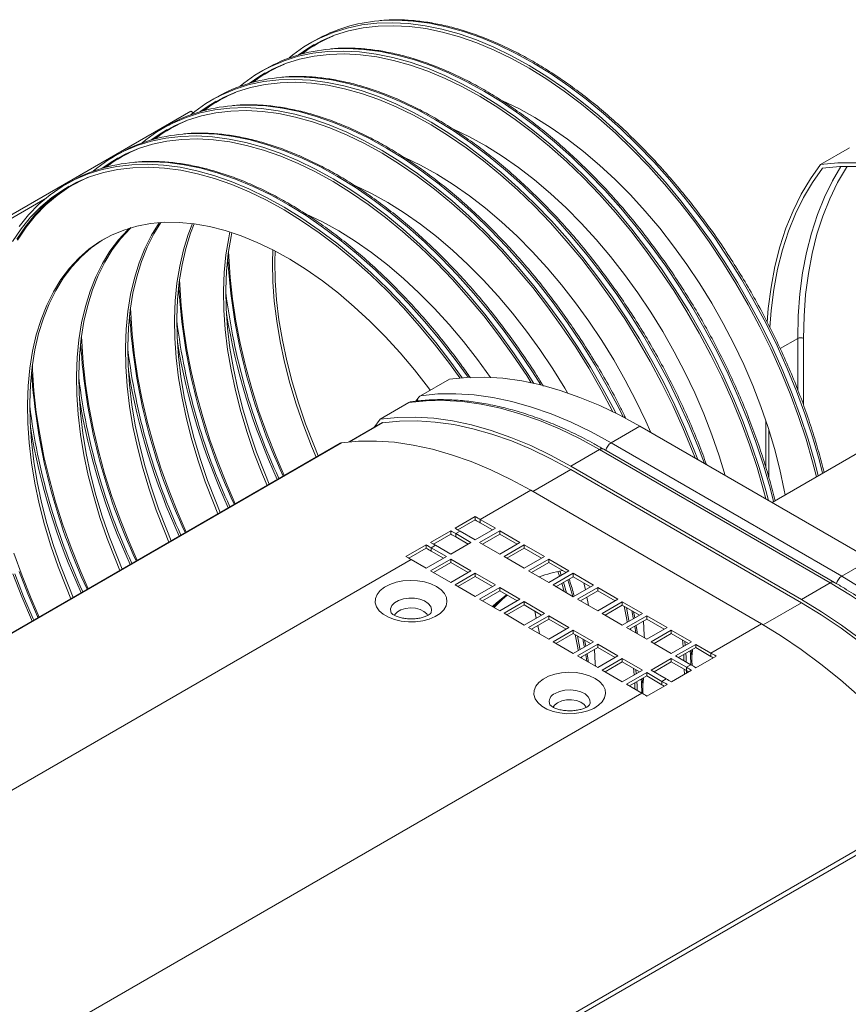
# Model space of a CAD drawing. Header units: millimetres. Extents: x -32 to 1538, y -978 to 462.
# Tile 16 of 21: x 1047 to 1250, y -407 to -165. Entities that reach past the tile are written whole.
import ezdxf

# ---------------------------------------------------------------- set-up
doc = ezdxf.new("R2010")
doc.units = ezdxf.units.MM

msp = doc.modelspace()

# ---------------------------------------------------------------- linework, layer by layer
at = {"color": 7, "linetype": 'Continuous', "lineweight": 15}
for p, q in [((1119.26, -170.42), (1118.2, -171.03)), ((1122.18, -170), (1123.83, -169.26)), ((1107.24, -177.36), (1106.18, -177.97)), ((1110.16, -176.94), (1111.8, -176.19)), ((1098.14, -183.88), (1099.78, -183.13)), ((1095.22, -184.3), (1094.16, -184.91)), ((1088.86, -187.75), (988.79, -245.51)), ((1089.48, -188.14), (1088.86, -187.75)), ((1088.86, -187.75), (1089.5, -188.12)), ((1086.12, -190.82), (1087.76, -190.07)), ((1089.08, -188.47), (1088.82, -188.62)), ((1083.2, -191.24), (1082.14, -191.85)), ((1077.06, -195.41), (1076.8, -195.56)), ((1074.1, -197.76), (1075.74, -197.01)), ((1250.33, -196.76), (1243.26, -200.84)), ((1071.18, -198.18), (1070.12, -198.79)), ((1065.04, -202.35), (1064.78, -202.5)), ((1062.07, -204.7), (1063.72, -203.95)), ((1059.16, -205.12), (1058.1, -205.73)), ((1053.02, -209.29), (989.49, -245.96)), ((1145.18, -257.46), (1152.25, -253.38)), ((1144.8, -257.8), (1144.05, -258.79)), ((1278.74, -256.28), (1231.37, -283.62)), ((1142.35, -259.1), (1135.28, -263.18)), ((1135.87, -264.06), (1127.72, -268.76)), ((1135.28, -263.18), (1133.7, -265.3)), ((1135.7, -264.18), (1135.79, -264.07)), ((1191.92, -269.01), (1198.99, -264.92)), ((1198.99, -264.92), (1255.56, -297.58)), ((1229.89, -263.61), (1229.89, -275.19)), ((1230.6, -277.55), (1230.6, -265.77)), ((1125.48, -269.07), (892.14, -403.78)), ((1125.77, -268.98), (892.42, -403.69)), ((1191.92, -269.01), (1248.48, -301.66)), ((1189.09, -270.64), (1182.02, -274.72)), ((1245.66, -303.3), (1189.09, -270.64)), ((1246.66, -303.2), (1190.09, -270.54)), ((1238.59, -307.38), (1182.02, -274.72)), ((1182.02, -275.54), (1238.59, -308.19)), ((1159.83, -287.79), (1172.21, -280.64)), ((1228.78, -313.38), (1172.21, -280.64)), ((1158.59, -287.08), (1153.64, -289.93)), ((1158.6, -287.9), (1158.59, -287.08)), ((1158.6, -287.9), (1154.36, -290.34)), ((1163.55, -289.94), (1159.83, -287.79)), ((1159.83, -287.79), (1159.83, -288.6)), ((1162.84, -290.34), (1159.83, -288.6)), ((1152.58, -290.55), (1147.63, -293.4)), ((1152.59, -291.37), (1148.35, -293.81)), ((1152.59, -291.37), (1152.58, -290.55)), ((1153.82, -291.26), (1154.89, -290.64)), ((1157.54, -293.41), (1153.82, -291.26)), ((1153.82, -291.26), (1153.82, -292.07)), ((1154.89, -290.64), (1158.6, -292.79)), ((1158.6, -292.79), (1163.55, -289.94)), ((1164.61, -290.55), (1159.66, -293.41)), ((1164.61, -291.37), (1160.36, -293.81)), ((1169.56, -293.41), (1164.61, -290.55)), ((1164.61, -291.37), (1164.61, -290.55)), ((1168.85, -293.82), (1164.61, -291.37)), ((1146.57, -294.02), (1141.62, -296.87)), ((1146.58, -294.84), (1146.57, -294.02)), ((1147.81, -294.73), (1148.87, -294.11)), ((1148.87, -294.11), (1152.59, -296.26)), ((1152.59, -296.26), (1157.54, -293.41)), ((1156.83, -293.81), (1153.82, -292.07)), ((1159.66, -293.41), (1164.61, -296.27)), ((1164.61, -296.27), (1169.56, -293.41)), ((1170.62, -294.03), (1165.67, -296.88)), ((1175.57, -296.89), (1170.62, -294.03)), ((1170.62, -294.84), (1170.62, -294.03)), ((1146.58, -294.84), (1142.34, -297.28)), ((1151.53, -296.87), (1147.81, -294.73)), ((1147.81, -294.73), (1147.81, -295.54)), ((1150.82, -297.28), (1147.81, -295.54)), ((1170.62, -294.84), (1166.37, -297.29)), ((1174.86, -297.3), (1170.62, -294.84)), ((968.21, -398.41), (1142.86, -297.58)), ((1142.86, -297.58), (1146.58, -299.73)), ((1146.58, -299.73), (1151.53, -296.87)), ((1152.59, -297.49), (1147.64, -300.35)), ((1152.59, -298.3), (1148.34, -300.75)), ((1157.54, -300.35), (1152.59, -297.49)), ((1152.59, -298.3), (1152.59, -297.49)), ((1156.83, -300.76), (1152.59, -298.3)), ((1165.67, -296.88), (1170.62, -299.75)), ((1170.62, -299.75), (1175.57, -296.89)), ((1176.63, -297.51), (1171.68, -300.36)), ((1176.63, -298.32), (1172.38, -300.77)), ((1181.58, -300.37), (1176.63, -297.51)), ((1176.63, -298.32), (1176.63, -297.51)), ((1180.87, -300.78), (1176.63, -298.32)), ((1248.48, -301.66), (1255.56, -297.58)), ((1147.64, -300.35), (1152.59, -303.21)), ((1152.59, -303.21), (1157.54, -300.35)), ((1158.6, -300.97), (1153.65, -303.82)), ((1163.55, -303.83), (1158.6, -300.97)), ((1158.6, -301.78), (1158.6, -300.97)), ((1171.68, -300.36), (1176.63, -303.23)), ((1176.63, -303.23), (1181.58, -300.37)), ((1182.64, -300.98), (1177.69, -303.84)), ((1178.89, -300.5), (1179.27, -301.7)), ((1179.36, -300.4), (1179.7, -301.46)), ((1187.59, -303.85), (1182.64, -300.98)), ((1182.64, -301.8), (1182.64, -300.98)), ((1153.65, -303.82), (1158.6, -306.69)), ((1158.6, -301.78), (1154.35, -304.23)), ((1162.84, -304.24), (1158.6, -301.78)), ((1158.6, -306.69), (1163.55, -303.83)), ((1177.69, -303.84), (1182.64, -306.71)), ((1182.64, -301.8), (1178.39, -304.25)), ((1179.81, -303.43), (1180.4, -305.41)), ((1180.24, -303.18), (1181.01, -305.76)), ((1186.88, -304.26), (1182.64, -301.8)), ((1182.64, -306.71), (1187.59, -303.85)), ((1185.21, -303.29), (1185.6, -305)), ((1245.66, -303.3), (1238.59, -307.38)), ((1164.61, -304.45), (1159.66, -307.3)), ((1164.61, -305.26), (1160.36, -307.71)), ((1169.56, -307.31), (1164.61, -304.45)), ((1164.61, -305.26), (1164.61, -304.45)), ((1168.85, -307.72), (1164.61, -305.26)), ((1188.65, -304.46), (1183.7, -307.32)), ((1188.65, -305.28), (1184.41, -307.73)), ((1193.6, -307.33), (1188.65, -304.46)), ((1188.65, -305.28), (1188.65, -304.46)), ((1192.89, -307.73), (1188.65, -305.28)), ((1159.66, -307.3), (1164.61, -310.17)), ((1164.61, -310.17), (1169.56, -307.31)), ((1170.62, -307.92), (1165.67, -310.78)), ((1170.62, -308.74), (1166.37, -311.19)), ((1175.57, -310.79), (1170.62, -307.92)), ((1170.62, -308.74), (1170.62, -307.92)), ((1174.86, -311.2), (1170.62, -308.74)), ((1183.7, -307.32), (1188.65, -310.18)), ((1188.65, -310.18), (1193.6, -307.33)), ((1194.66, -307.94), (1189.71, -310.8)), ((1194.66, -308.76), (1190.42, -311.21)), ((1199.61, -310.81), (1194.66, -307.94)), ((1194.66, -308.76), (1194.66, -307.94)), ((1198.9, -311.21), (1194.66, -308.76)), ((1165.67, -310.78), (1170.62, -313.65)), ((1170.62, -313.65), (1175.57, -310.79)), ((1173.19, -310.23), (1173.57, -311.94)), ((1189.71, -310.8), (1194.66, -313.66)), ((1194.66, -313.66), (1199.61, -310.81)), ((1197.71, -311.9), (1197.42, -310.36)), ((1176.63, -311.4), (1171.68, -314.26)), ((1176.63, -312.22), (1172.38, -314.67)), ((1181.58, -314.27), (1176.63, -311.4)), ((1176.63, -312.22), (1176.63, -311.4)), ((1180.87, -314.67), (1176.63, -312.22)), ((1200.67, -311.42), (1195.72, -314.28)), ((1200.67, -312.24), (1196.43, -314.68)), ((1205.62, -314.28), (1200.67, -311.42)), ((1200.67, -312.24), (1200.67, -311.42)), ((1204.91, -314.69), (1200.67, -312.24)), ((1216.4, -320.52), (1228.78, -313.38)), ((1171.68, -314.26), (1176.63, -317.12)), ((1176.63, -317.12), (1181.58, -314.27)), ((1182.64, -314.88), (1177.69, -317.74)), ((1182.64, -315.7), (1178.39, -318.15)), ((1187.59, -317.74), (1182.64, -314.88)), ((1182.64, -315.7), (1182.64, -314.88)), ((1186.88, -318.15), (1182.64, -315.7)), ((1195.72, -314.28), (1200.67, -317.14)), ((1196.67, -314.54), (1196.72, -314.86)), ((1200.67, -317.14), (1205.62, -314.28)), ((1206.68, -314.9), (1201.73, -317.76)), ((1206.68, -315.71), (1202.44, -318.16)), ((1211.63, -317.76), (1206.68, -314.9)), ((1206.68, -315.71), (1206.68, -314.9)), ((1210.92, -318.17), (1206.68, -315.71)), ((1177.69, -317.74), (1182.64, -320.6)), ((1182.64, -320.6), (1187.59, -317.74)), ((1188.65, -318.36), (1183.7, -321.22)), ((1185.69, -318.84), (1185.4, -317.3)), ((1193.6, -321.22), (1188.65, -318.36)), ((1188.65, -319.17), (1188.65, -318.36)), ((1201.73, -317.76), (1206.68, -320.62)), ((1206.68, -320.62), (1211.63, -317.76)), ((1212.69, -318.38), (1207.74, -321.23)), ((1209.44, -317.31), (1209.58, -318.95)), ((1210.01, -317.64), (1210.1, -318.65)), ((1216.4, -320.52), (1212.69, -318.38)), ((1212.69, -319.19), (1212.69, -318.38)), ((1188.65, -319.17), (1184.41, -321.62)), ((1192.89, -321.63), (1188.65, -319.17)), ((1212.69, -319.19), (1208.45, -321.64)), ((1211.88, -319.66), (1211.76, -320.93)), ((1216.4, -321.34), (1212.69, -319.19)), ((1216.4, -321.34), (1216.4, -320.52)), ((1183.7, -321.22), (1188.65, -324.08)), ((1184.65, -321.48), (1184.7, -321.8)), ((1188.65, -324.08), (1193.6, -321.22)), ((1194.66, -321.84), (1189.71, -324.69)), ((1194.66, -322.65), (1190.42, -325.1)), ((1199.61, -324.7), (1194.66, -321.84)), ((1194.66, -322.65), (1194.66, -321.84)), ((1198.9, -325.11), (1194.66, -322.65)), ((1206.68, -321.85), (1201.73, -324.7)), ((1206.68, -322.66), (1202.44, -325.11)), ((1210.39, -323.99), (1206.68, -321.85)), ((1206.68, -322.66), (1206.68, -321.85)), ((1210.39, -324.81), (1206.68, -322.66)), ((1207.74, -321.23), (1211.45, -323.38)), ((1212.7, -324.11), (1217.65, -321.25)), ((1189.71, -324.69), (1194.66, -327.56)), ((1194.66, -327.56), (1199.61, -324.7)), ((1200.67, -325.32), (1195.72, -328.17)), ((1197.42, -324.25), (1197.56, -325.89)), ((1197.99, -324.58), (1198.07, -325.59)), ((1204.38, -327.46), (1200.67, -325.32)), ((1200.67, -326.13), (1200.67, -325.32)), ((1201.73, -324.7), (1205.44, -326.85)), ((1206.69, -327.58), (1211.64, -324.72)), ((1209.86, -324.5), (1209.88, -325.74)), ((1210.39, -323.99), (1211.45, -323.38)), ((1210.39, -324.81), (1210.39, -323.99)), ((1210.42, -324.83), (1210.43, -325.42)), ((1200.67, -326.13), (1196.43, -328.58)), ((1199.86, -326.6), (1199.74, -327.87)), ((1204.38, -328.28), (1200.67, -326.13)), ((1204.38, -327.46), (1205.44, -326.85)), ((1204.38, -328.28), (1204.38, -327.46)), ((1024.78, -431.15), (1199.43, -330.32)), ((1195.72, -328.17), (1199.43, -330.32)), ((1200.68, -331.05), (1205.63, -328.19)), ((1041.84, -490.16), (1275.19, -355.45)), ((1275.69, -356.33), (1042.35, -491.04))]:
    msp.add_line(p, q, dxfattribs=at)
at = {"color": 8, "linetype": 'Continuous', "lineweight": 15}
for p, q in [((1237.67, -243.42), (1233.36, -245.91)), ((1237.67, -243.42), (1237.67, -255.97)), ((1239.08, -259.73), (1239.08, -243.42)), ((1135.94, -264.05), (1127.79, -268.75)), ((1172.69, -280.92), (1182.02, -275.54)), ((1180.71, -300.68), (1180.76, -300.84)), ((1181.3, -302.57), (1182.49, -306.62)), ((1229.19, -313.62), (1238.59, -308.19)), ((1197.73, -313.93), (1198.01, -315.6)), ((1185.71, -320.87), (1185.99, -322.54))]:
    msp.add_line(p, q, dxfattribs=at)
at = {"color": 7, "linetype": 'Continuous', "lineweight": 15, "flags": 128}
for points in [[(1120.5, -169.82), (1123.77, -168.43), (1127.2, -167.36), (1130.78, -166.6), (1134.49, -166.17), (1138.33, -166.06), (1142.27, -166.27), (1146.32, -166.8), (1150.44, -167.65), (1154.64, -168.82), (1158.89, -170.3), (1163.18, -172.09), (1167.49, -174.18), (1171.83, -176.57), (1176.16, -179.25), (1180.47, -182.2), (1184.75, -185.42), (1188.99, -188.9), (1193.17, -192.63), (1197.28, -196.59), (1201.3, -200.77), (1205.22, -205.16), (1209.03, -209.74), (1212.72, -214.5), (1216.26, -219.42), (1219.66, -224.49), (1222.9, -229.68), (1225.96, -234.99), (1228.85, -240.38), (1231.54, -245.86), (1234.04, -251.39), (1236.32, -256.96), (1238.39, -262.55), (1240.24, -268.14), (1241.86, -273.71), (1242.72, -277.07)], [(1120.88, -170.52), (1124.13, -169.14), (1127.54, -168.08), (1131.09, -167.33), (1134.77, -166.9), (1138.58, -166.79), (1142.49, -167), (1146.5, -167.52), (1150.6, -168.37), (1154.76, -169.53), (1158.98, -171), (1163.24, -172.78), (1167.52, -174.85), (1171.82, -177.22), (1176.12, -179.88), (1180.4, -182.81), (1184.65, -186.01), (1188.86, -189.46), (1193.01, -193.16), (1197.08, -197.09), (1201.08, -201.24), (1204.97, -205.6), (1208.75, -210.15), (1212.41, -214.87), (1215.93, -219.75), (1219.3, -224.78), (1222.51, -229.93), (1225.55, -235.2), (1228.42, -240.55), (1231.09, -245.99), (1233.56, -251.48), (1235.83, -257), (1237.89, -262.55), (1239.72, -268.1), (1241.33, -273.63), (1242.27, -277.33)], [(1115.18, -173.98), (1117.8, -172.2), (1120.88, -170.52)], [(1108.48, -176.76), (1111.75, -175.37), (1115.18, -174.3), (1118.76, -173.54), (1122.47, -173.11), (1126.31, -173), (1130.25, -173.21), (1134.3, -173.74), (1138.42, -174.59), (1142.61, -175.76), (1146.86, -177.24), (1151.16, -179.03), (1155.47, -181.12), (1159.81, -183.51), (1164.13, -186.19), (1168.45, -189.14), (1172.73, -192.36), (1176.97, -195.84), (1181.15, -199.57), (1185.26, -203.53), (1189.28, -207.71), (1193.2, -212.1), (1197.01, -216.68), (1200.7, -221.44), (1204.24, -226.36), (1207.64, -231.43), (1210.88, -236.62), (1213.94, -241.93), (1216.83, -247.32), (1219.52, -252.8), (1222.02, -258.33), (1224.3, -263.9), (1226.37, -269.49), (1228.22, -275.08), (1229.83, -280.65), (1230.47, -283.1)], [(1115.59, -173.86), (1115.96, -173.58), (1117.82, -172.25)], [(1108.86, -177.46), (1112.11, -176.08), (1115.51, -175.02), (1119.07, -174.27), (1122.75, -173.84), (1126.56, -173.73), (1130.47, -173.93), (1134.48, -174.46), (1138.58, -175.31), (1142.74, -176.47), (1146.96, -177.94), (1151.22, -179.72), (1155.5, -181.79), (1159.8, -184.16), (1164.1, -186.82), (1168.38, -189.75), (1172.63, -192.95), (1176.84, -196.4), (1180.99, -200.1), (1185.06, -204.03), (1189.05, -208.18), (1192.95, -212.54), (1196.73, -217.09), (1200.38, -221.81), (1203.9, -226.69), (1207.28, -231.72), (1210.49, -236.87), (1213.53, -242.14), (1216.4, -247.49), (1219.07, -252.93), (1221.54, -258.41), (1223.81, -263.94), (1225.87, -269.49), (1227.7, -275.04), (1229.3, -280.57), (1229.88, -282.76)], [(1103.15, -180.92), (1105.78, -179.14), (1108.86, -177.46)], [(1096.46, -183.7), (1099.73, -182.31), (1103.16, -181.24), (1106.74, -180.48), (1110.45, -180.05), (1114.29, -179.94), (1118.23, -180.15), (1122.27, -180.68), (1126.4, -181.53), (1130.59, -182.7), (1134.84, -184.18), (1139.13, -185.97), (1143.45, -188.06), (1147.78, -190.45), (1152.11, -193.13), (1156.43, -196.08), (1160.71, -199.3), (1164.95, -202.78), (1169.13, -206.51), (1173.24, -210.47), (1177.26, -214.65), (1181.18, -219.04), (1184.99, -223.62), (1188.67, -228.38), (1192.22, -233.3), (1195.62, -238.37), (1198.86, -243.56), (1201.92, -248.86), (1204.81, -254.26), (1207.5, -259.74), (1209.99, -265.27), (1212.28, -270.84), (1213.14, -273.1)], [(1096.84, -184.4), (1100.09, -183.02), (1103.49, -181.96), (1107.05, -181.21), (1110.73, -180.78), (1114.54, -180.67), (1118.45, -180.87), (1122.46, -181.4), (1126.56, -182.25), (1130.72, -183.41), (1134.94, -184.88), (1139.2, -186.66), (1143.48, -188.73), (1147.78, -191.1), (1152.08, -193.76), (1156.36, -196.69), (1160.61, -199.89), (1164.82, -203.34), (1168.97, -207.04), (1173.04, -210.97), (1177.03, -215.12), (1180.93, -219.48), (1184.71, -224.02), (1188.36, -228.75), (1191.88, -233.63), (1195.26, -238.66), (1198.47, -243.81), (1201.51, -249.08), (1204.37, -254.43), (1207.05, -259.87), (1209.52, -265.35), (1211.79, -270.88), (1212.5, -272.72)], [(1103.57, -180.8), (1103.94, -180.52), (1105.8, -179.19)], [(1091.13, -187.86), (1093.76, -186.08), (1096.84, -184.4)], [(1164.96, -185.05), (1165.27, -185.19), (1169.25, -187.1), (1173.25, -189.32), (1177.24, -191.82), (1181.22, -194.6), (1185.16, -197.65), (1189.05, -200.95), (1192.88, -204.49), (1196.63, -208.27), (1200.28, -212.26), (1203.82, -216.44), (1207.24, -220.81), (1210.52, -225.34), (1213.65, -230.02), (1216.62, -234.82), (1219.42, -239.74), (1222.03, -244.74), (1224.44, -249.81), (1226.65, -254.94), (1228.65, -260.09), (1230.43, -265.25), (1231.97, -270.4), (1233.29, -275.52), (1234.36, -280.59), (1234.58, -281.77)], [(1084.44, -190.64), (1087.71, -189.25), (1091.14, -188.18), (1094.72, -187.42), (1098.43, -186.99), (1102.27, -186.87), (1106.21, -187.08), (1110.25, -187.62), (1114.38, -188.47), (1118.57, -189.64), (1122.82, -191.12), (1127.11, -192.91), (1131.43, -195), (1135.76, -197.39), (1140.09, -200.07), (1144.41, -203.02), (1148.69, -206.24), (1152.93, -209.72), (1157.11, -213.45), (1161.22, -217.41), (1165.24, -221.59), (1169.16, -225.98), (1172.97, -230.56), (1176.65, -235.32), (1180.2, -240.24), (1183.6, -245.31), (1186.84, -250.5), (1189.9, -255.8), (1192.79, -261.2), (1193.06, -261.73)], [(1084.82, -191.34), (1088.07, -189.96), (1091.47, -188.9), (1095.02, -188.15), (1098.71, -187.72), (1102.52, -187.61), (1106.43, -187.81), (1110.44, -188.34), (1114.54, -189.19), (1118.7, -190.35), (1122.92, -191.82), (1127.18, -193.59), (1131.46, -195.67), (1135.76, -198.04), (1140.06, -200.7), (1144.34, -203.63), (1148.59, -206.83), (1152.8, -210.28), (1156.94, -213.98), (1161.02, -217.91), (1165.01, -222.06), (1168.91, -226.42), (1172.69, -230.96), (1176.34, -235.69), (1179.86, -240.57), (1183.24, -245.6), (1186.45, -250.75), (1189.49, -256.02), (1192.35, -261.37), (1192.36, -261.39)], [(1091.55, -187.74), (1091.92, -187.46), (1093.78, -186.13)], [(1079.11, -194.8), (1081.74, -193.02), (1084.82, -191.34)], [(1152.94, -191.99), (1153.25, -192.13), (1157.23, -194.04), (1161.23, -196.26), (1165.22, -198.76), (1169.2, -201.54), (1173.14, -204.59), (1177.03, -207.89), (1180.86, -211.43), (1184.6, -215.21), (1188.26, -219.2), (1191.8, -223.38), (1195.22, -227.75), (1198.5, -232.28), (1201.63, -236.96), (1204.6, -241.76), (1207.4, -246.68), (1210.01, -251.68), (1212.42, -256.75), (1214.63, -261.88), (1216.63, -267.03), (1218.41, -272.19), (1219.85, -276.97)], [(1072.41, -197.57), (1075.69, -196.19), (1079.12, -195.11), (1082.7, -194.36), (1086.41, -193.93), (1090.25, -193.81), (1094.19, -194.02), (1098.23, -194.56), (1102.36, -195.41), (1106.55, -196.58), (1110.8, -198.06), (1115.09, -199.85), (1119.41, -201.94), (1123.74, -204.33), (1128.07, -207), (1132.39, -209.96), (1136.67, -213.18), (1140.91, -216.66), (1145.09, -220.39), (1149.2, -224.35), (1153.22, -228.53), (1157.14, -232.92), (1160.95, -237.5), (1164.63, -242.26), (1168.18, -247.18), (1171.58, -252.25), (1172.97, -254.43)], [(1072.8, -198.28), (1076.05, -196.9), (1079.45, -195.84), (1083, -195.09), (1086.69, -194.66), (1090.5, -194.54), (1094.41, -194.75), (1098.42, -195.28), (1102.52, -196.13), (1106.68, -197.29), (1110.9, -198.76), (1115.15, -200.53), (1119.44, -202.61), (1123.74, -204.98), (1128.04, -207.64), (1132.32, -210.57), (1136.57, -213.77), (1140.78, -217.22), (1144.92, -220.92), (1149, -224.85), (1152.99, -229), (1156.88, -233.36), (1160.67, -237.9), (1164.32, -242.63), (1167.84, -247.51), (1171.21, -252.54), (1172.33, -254.29)], [(1079.52, -194.68), (1079.89, -194.4), (1081.76, -193.07)], [(1067.09, -201.74), (1069.72, -199.96), (1072.8, -198.28)], [(1067.5, -201.62), (1067.87, -201.33), (1069.74, -200.01)], [(1140.92, -198.93), (1141.23, -199.07), (1145.21, -200.98), (1149.21, -203.2), (1153.2, -205.7), (1157.18, -208.48), (1161.12, -211.53), (1165.01, -214.83), (1168.84, -218.37), (1172.58, -222.15), (1176.24, -226.14), (1179.78, -230.32), (1183.2, -234.69), (1186.48, -239.22), (1189.61, -243.9), (1192.58, -248.7), (1195.38, -253.62), (1197.99, -258.62), (1200.4, -263.69), (1201.62, -266.44)], [(1060.39, -204.51), (1063.67, -203.13), (1067.1, -202.05), (1070.68, -201.3), (1074.39, -200.87), (1078.23, -200.75), (1082.17, -200.96), (1086.21, -201.5), (1090.34, -202.35), (1094.53, -203.52), (1098.78, -205), (1103.07, -206.79), (1107.39, -208.88), (1111.72, -211.27), (1116.05, -213.94), (1120.37, -216.9), (1124.65, -220.12), (1128.89, -223.6), (1133.07, -227.33), (1137.17, -231.29), (1141.2, -235.47), (1145.12, -239.86), (1148.93, -244.44), (1152.61, -249.2), (1155.4, -253.04)], [(1060.78, -205.22), (1064.03, -203.84), (1067.43, -202.77), (1070.98, -202.03), (1074.67, -201.6), (1078.47, -201.48), (1082.39, -201.69), (1086.4, -202.22), (1090.49, -203.07), (1094.66, -204.23), (1098.88, -205.7), (1103.13, -207.47), (1107.42, -209.55), (1111.72, -211.92), (1116.02, -214.58), (1120.3, -217.51), (1124.55, -220.71), (1128.75, -224.16), (1132.9, -227.86), (1136.98, -231.79), (1140.97, -235.94), (1144.86, -240.3), (1148.64, -244.84), (1152.3, -249.57), (1154.86, -253.08)], [(1243.26, -200.84), (1240.77, -204.32), (1238.52, -208.08), (1236.53, -212.12), (1234.78, -216.43), (1233.3, -221), (1232.07, -225.8), (1231.12, -230.83), (1230.44, -236.06), (1230.14, -239.47)], [(1230.8, -240.77), (1231.14, -236.6), (1231.81, -231.42), (1232.75, -226.44), (1233.95, -221.69), (1235.42, -217.18), (1237.14, -212.91), (1239.1, -208.91), (1241.32, -205.18), (1243.77, -201.73)], [(1289.99, -212.39), (1285.07, -209.71), (1280.16, -207.35), (1275.29, -205.32), (1270.46, -203.64), (1265.69, -202.29), (1260.99, -201.3), (1256.39, -200.65), (1251.89, -200.36), (1247.51, -200.43), (1243.26, -200.84)], [(1243.77, -201.73), (1247.97, -201.33), (1252.31, -201.28), (1256.76, -201.58), (1261.32, -202.22), (1265.96, -203.21), (1270.68, -204.54), (1275.45, -206.21), (1280.27, -208.22), (1285.13, -210.55), (1289.99, -213.21)], [(1046.36, -219.34), (1048.46, -216.18), (1050.79, -213.3), (1053.32, -210.71), (1056.05, -208.4), (1058.97, -206.4), (1062.07, -204.7)], [(1046.76, -215.97), (1049.09, -213.1), (1051.63, -210.51), (1054.36, -208.21), (1057.29, -206.21), (1060.39, -204.51)], [(1045.14, -219.7), (1047.24, -216.59), (1049.56, -213.74), (1052.08, -211.17), (1054.79, -208.89), (1057.7, -206.9), (1060.78, -205.22)], [(1046.2, -219.09), (1048.3, -215.97), (1050.62, -213.12), (1053.14, -210.56), (1055.85, -208.27), (1057.72, -206.95)], [(1128.9, -205.87), (1129.2, -206.01), (1133.19, -207.92), (1137.19, -210.14), (1141.18, -212.64), (1145.16, -215.42), (1149.1, -218.46), (1152.99, -221.77), (1156.82, -225.31), (1160.56, -229.09), (1164.21, -233.08), (1167.76, -237.26), (1171.18, -241.63), (1174.46, -246.16), (1177.59, -250.84), (1180.56, -255.64), (1181.21, -256.75)], [(1116.88, -212.81), (1117.18, -212.95), (1121.17, -214.86), (1125.17, -217.08), (1129.16, -219.58), (1133.14, -222.36), (1137.08, -225.4), (1140.97, -228.71), (1144.8, -232.25), (1148.54, -236.03), (1152.19, -240.01), (1155.74, -244.2), (1159.15, -248.57), (1162.34, -252.96)], [(1071.47, -300.25), (1070.36, -297.62), (1068.37, -292.47), (1066.59, -287.31), (1065.04, -282.16), (1063.73, -277.04), (1062.66, -271.97), (1061.83, -266.97), (1061.25, -262.07), (1060.91, -257.28), (1060.83, -252.62), (1061, -248.1), (1061.42, -243.75), (1062.09, -239.59), (1063, -235.62), (1064.16, -231.87), (1065.56, -228.35), (1067.19, -225.07), (1069.04, -222.05), (1071.11, -219.3), (1073.4, -216.83), (1073.86, -216.38)], [(1072.04, -299.93), (1070.93, -297.29), (1068.93, -292.14), (1067.16, -286.98), (1065.61, -281.83), (1064.3, -276.71), (1063.22, -271.64), (1062.39, -266.65), (1061.81, -261.74), (1061.48, -256.95), (1061.4, -252.29), (1061.57, -247.77), (1061.99, -243.43), (1062.66, -239.26), (1063.57, -235.29), (1064.73, -231.54), (1066.12, -228.02), (1067.75, -224.75), (1069.61, -221.73), (1071.68, -218.97), (1073.96, -216.5), (1074.19, -216.28)], [(1069.39, -218.12), (1072.42, -216.86), (1075.61, -215.91), (1078.94, -215.28), (1082.4, -214.97), (1085.98, -214.99), (1089.67, -215.33), (1093.45, -215.99), (1097.3, -216.97), (1101.21, -218.27), (1105.16, -219.89), (1109.15, -221.8), (1113.14, -224.01), (1117.14, -226.52), (1121.11, -229.3), (1125.06, -232.34), (1128.95, -235.65), (1132.77, -239.19), (1136.52, -242.97), (1140.17, -246.95), (1143.71, -251.14), (1147.13, -255.51), (1147.57, -256.08)], [(1083.49, -293.31), (1082.39, -290.68), (1080.39, -285.53), (1078.61, -280.37), (1077.07, -275.22), (1075.75, -270.1), (1074.68, -265.03), (1073.85, -260.04), (1073.27, -255.13), (1072.93, -250.34), (1072.85, -245.68), (1073.02, -241.16), (1073.44, -236.81), (1074.11, -232.65), (1075.03, -228.68), (1076.18, -224.93), (1077.58, -221.41), (1079.21, -218.13), (1081.06, -215.11), (1081.11, -215.04)], [(1084.06, -292.99), (1082.95, -290.35), (1080.95, -285.2), (1079.18, -280.04), (1077.63, -274.89), (1076.32, -269.77), (1075.24, -264.7), (1074.42, -259.71), (1073.83, -254.81), (1073.5, -250.01), (1073.42, -245.35), (1073.59, -240.83), (1074.01, -236.49), (1074.68, -232.32), (1075.59, -228.35), (1076.75, -224.6), (1078.14, -221.08), (1079.77, -217.81), (1081.47, -215.02)], [(1095.52, -286.38), (1094.41, -283.74), (1092.41, -278.59), (1090.63, -273.43), (1089.09, -268.28), (1087.77, -263.16), (1086.7, -258.09), (1085.87, -253.1), (1085.29, -248.19), (1084.96, -243.4), (1084.87, -238.74), (1085.04, -234.22), (1085.46, -229.87), (1086.13, -225.71), (1087.05, -221.74), (1088.2, -217.99), (1089.25, -215.27)], [(1096.08, -286.05), (1094.97, -283.41), (1092.97, -278.26), (1091.2, -273.1), (1089.65, -267.95), (1088.34, -262.83), (1087.27, -257.76), (1086.44, -252.77), (1085.85, -247.87), (1085.52, -243.07), (1085.44, -238.41), (1085.61, -233.9), (1086.03, -229.55), (1086.7, -225.38), (1087.61, -221.41), (1088.77, -217.66), (1089.66, -215.33)], [(1059.45, -307.19), (1058.34, -304.56), (1056.35, -299.41), (1054.57, -294.24), (1053.02, -289.09), (1051.71, -283.98), (1050.64, -278.91), (1049.81, -273.91), (1049.23, -269.01), (1048.89, -264.22), (1048.81, -259.56), (1048.98, -255.04), (1049.4, -250.69), (1050.07, -246.53), (1050.98, -242.56), (1052.14, -238.81), (1053.54, -235.29), (1055.16, -232.01), (1057.02, -228.99), (1059.09, -226.24), (1061.37, -223.77), (1063.86, -221.59), (1066.54, -219.7), (1069.39, -218.12)], [(1060.02, -306.87), (1058.91, -304.23), (1056.91, -299.08), (1055.14, -293.92), (1053.59, -288.77), (1052.28, -283.65), (1051.2, -278.58), (1050.37, -273.59), (1049.79, -268.68), (1049.46, -263.89), (1049.38, -259.23), (1049.55, -254.71), (1049.97, -250.36), (1050.63, -246.2), (1051.55, -242.23), (1052.71, -238.48), (1054.1, -234.96), (1055.73, -231.68), (1057.58, -228.66), (1059.66, -225.91), (1061.94, -223.44), (1064.43, -221.26), (1067.1, -219.38), (1067.73, -218.99)], [(1107.54, -279.44), (1106.43, -276.8), (1104.43, -271.65), (1102.65, -266.49), (1101.11, -261.34), (1099.79, -256.22), (1098.72, -251.15), (1097.89, -246.16), (1097.31, -241.25), (1096.98, -236.46), (1096.89, -231.8), (1097.06, -227.28), (1097.48, -222.93), (1098.15, -218.77), (1098.45, -217.33)], [(1108.1, -279.11), (1106.99, -276.47), (1105, -271.32), (1103.22, -266.16), (1101.67, -261.01), (1100.36, -255.89), (1099.29, -250.82), (1098.46, -245.83), (1097.87, -240.93), (1097.54, -236.13), (1097.46, -231.47), (1097.63, -226.96), (1098.05, -222.61), (1098.72, -218.44), (1098.91, -217.48)], [(1119.56, -272.5), (1118.45, -269.86), (1116.45, -264.71), (1114.68, -259.55), (1113.13, -254.4), (1111.81, -249.28), (1110.74, -244.21), (1109.91, -239.22), (1109.33, -234.31), (1109, -229.52), (1108.92, -224.86), (1109.01, -221.73)], [(1111.78, -276.99), (1109.8, -272.47), (1107.58, -266.89), (1105.57, -261.3), (1103.8, -255.71), (1102.25, -250.15), (1100.94, -244.62), (1099.88, -239.16), (1099.06, -233.78), (1098.49, -228.49), (1098.17, -223.32), (1098.13, -222.02)], [(1120.12, -272.17), (1119.01, -269.53), (1117.02, -264.38), (1115.24, -259.22), (1113.69, -254.07), (1112.38, -248.95), (1111.31, -243.89), (1110.48, -238.89), (1109.9, -233.99), (1109.56, -229.19), (1109.48, -224.53), (1109.54, -222.01)], [(1099.76, -283.93), (1097.78, -279.4), (1095.56, -273.83), (1093.55, -268.24), (1091.78, -262.65), (1090.23, -257.09), (1088.92, -251.56), (1087.86, -246.1), (1087.04, -240.72), (1086.47, -235.43), (1086.15, -230.26), (1086.11, -228.96)], [(1087.73, -290.87), (1085.76, -286.34), (1083.54, -280.77), (1081.53, -275.18), (1079.76, -269.59), (1078.21, -264.03), (1076.9, -258.5), (1075.84, -253.04), (1075.02, -247.66), (1074.45, -242.37), (1074.13, -237.2), (1074.09, -235.9)], [(1075.71, -297.81), (1073.74, -293.28), (1071.52, -287.71), (1069.51, -282.12), (1067.73, -276.53), (1066.19, -270.97), (1064.88, -265.44), (1063.82, -259.98), (1063, -254.6), (1062.43, -249.31), (1062.11, -244.14), (1062.06, -242.84)], [(1063.69, -304.75), (1061.72, -300.22), (1059.5, -294.65), (1057.49, -289.06), (1055.71, -283.47), (1054.17, -277.91), (1052.86, -272.38), (1051.8, -266.92), (1050.98, -261.54), (1050.4, -256.25), (1050.08, -251.08), (1050.04, -249.78)], [(1152.25, -253.38), (1156.5, -252.96), (1160.88, -252.9), (1165.38, -253.19), (1169.99, -253.83), (1174.68, -254.83), (1179.45, -256.17), (1184.28, -257.86), (1189.16, -259.88), (1194.07, -262.24), (1198.99, -264.92)], [(1145.18, -257.46), (1149.43, -257.04), (1153.81, -256.98), (1158.31, -257.27), (1162.92, -257.92), (1167.61, -258.91), (1172.38, -260.25), (1177.21, -261.94), (1182.09, -263.97), (1186.99, -266.32), (1191.92, -269.01)], [(1189.09, -270.64), (1184.17, -267.96), (1179.26, -265.6), (1174.38, -263.57), (1169.55, -261.89), (1164.78, -260.54), (1160.09, -259.55), (1155.48, -258.9), (1150.98, -258.61), (1146.6, -258.68), (1142.35, -259.1)], [(1182.02, -274.72), (1177.09, -272.04), (1172.19, -269.68), (1167.31, -267.66), (1162.48, -265.97), (1157.71, -264.63), (1153.02, -263.63), (1148.41, -262.99), (1143.91, -262.7), (1139.53, -262.76), (1135.28, -263.18)], [(1135.79, -264.07), (1140, -263.66), (1144.34, -263.61), (1148.79, -263.91), (1153.34, -264.55), (1157.98, -265.54), (1162.7, -266.88), (1167.48, -268.55), (1172.3, -270.55), (1177.15, -272.89), (1182.02, -275.54)], [(1172.21, -280.64), (1167.32, -277.97), (1162.45, -275.62), (1157.61, -273.6), (1152.81, -271.91), (1148.08, -270.55), (1143.41, -269.54), (1138.84, -268.88), (1134.36, -268.56), (1130, -268.6), (1125.77, -268.98)], [(1051.67, -311.69), (1049.7, -307.16), (1047.48, -301.59), (1045.47, -296)], [(1049.96, -312.67), (1049.78, -312.27), (1047.39, -306.72), (1045.21, -301.13)], [(1050.37, -312.44), (1050.24, -312.16), (1047.87, -306.65), (1045.71, -301.11)], [(1051.43, -311.83), (1051.3, -311.55), (1048.93, -306.04), (1046.77, -300.5)], [(1149.09, -304.21), (1150.21, -305.01), (1151.04, -305.92), (1151.53, -306.91), (1151.66, -307.94), (1151.44, -308.96), (1150.86, -309.93), (1149.96, -310.82), (1148.76, -311.58), (1147.33, -312.19), (1145.71, -312.62), (1143.98, -312.85), (1142.2, -312.87), (1140.44, -312.69), (1138.79, -312.31), (1137.3, -311.74), (1136.04, -311.01), (1135.06, -310.15), (1134.4, -309.19), (1134.09, -308.18), (1134.13, -307.15), (1134.54, -306.15), (1135.28, -305.22), (1136.33, -304.39), (1137.66, -303.7), (1139.19, -303.18), (1140.87, -302.84), (1142.64, -302.72), (1144.42, -302.8), (1146.13, -303.08), (1147.71, -303.56), (1149.09, -304.21)], [(1292.39, -345.71), (1288.14, -340.39), (1283.76, -335.27), (1279.26, -330.36), (1274.66, -325.69), (1269.96, -321.26), (1265.19, -317.1), (1260.36, -313.21), (1255.49, -309.6), (1250.58, -306.3), (1245.66, -303.3)], [(1248.48, -301.66), (1253.41, -304.66), (1258.31, -307.97), (1263.19, -311.57), (1268.02, -315.46), (1272.79, -319.63), (1277.48, -324.05), (1282.09, -328.73), (1286.59, -333.63), (1290.97, -338.76), (1295.22, -344.08)], [(1162.81, -309.13), (1163.81, -308.2), (1166.25, -306.21)], [(1163, -309.24), (1164.52, -307.79), (1166.34, -306.27)], [(1163, -309.24), (1164.52, -307.79), (1166.34, -306.27)], [(1163.2, -309.35), (1165.22, -307.38), (1166.45, -306.33)], [(1185.98, -306.82), (1186.28, -308.34), (1186.38, -308.87)], [(1285.32, -349.79), (1281.07, -344.47), (1276.69, -339.35), (1272.19, -334.44), (1267.59, -329.77), (1262.89, -325.34), (1258.12, -321.18), (1253.29, -317.29), (1248.41, -313.69), (1243.51, -310.38), (1238.59, -307.38)], [(1238.59, -308.19), (1243.45, -311.16), (1248.3, -314.43), (1253.12, -317.99), (1257.9, -321.83), (1262.62, -325.95), (1267.26, -330.32), (1271.81, -334.93), (1276.27, -339.77), (1280.6, -344.83), (1284.81, -350.09)], [(1138.8, -311.3), (1138.91, -311.08), (1139.5, -310.44), (1140.38, -309.94), (1141.48, -309.6), (1142.7, -309.47), (1143.94, -309.55), (1145.08, -309.84), (1146.03, -310.31), (1146.69, -310.92), (1146.92, -311.3)], [(1195.08, -309), (1195.75, -312.33), (1195.87, -312.96)], [(1195.67, -309.34), (1196.3, -312.5), (1196.34, -312.69)], [(1199.83, -312.72), (1200.04, -316.1), (1200.07, -316.79)], [(1275.19, -355.45), (1270.96, -350.17), (1266.61, -345.1), (1262.14, -340.24), (1257.56, -335.61), (1252.9, -331.22), (1248.17, -327.09), (1243.37, -323.23), (1238.53, -319.65), (1233.66, -316.36), (1228.78, -313.38)], [(1173.96, -313.76), (1174.26, -315.28), (1174.36, -315.81)], [(1183.06, -315.94), (1183.73, -319.27), (1183.85, -319.9)], [(1183.65, -316.28), (1184.28, -319.43), (1184.32, -319.63)], [(1187.81, -319.66), (1188.02, -323.04), (1188.05, -323.73)], [(1210.24, -320.61), (1210.29, -321.51), (1210.35, -322.74)], [(1209.71, -320.91), (1209.73, -321.23), (1209.78, -322.42)], [(1187.98, -326.72), (1186.6, -326.06), (1185.02, -325.59), (1183.31, -325.3), (1181.53, -325.22), (1179.77, -325.35), (1178.08, -325.68), (1176.55, -326.2), (1175.22, -326.89), (1174.17, -327.72), (1173.43, -328.66), (1173.02, -329.66), (1172.98, -330.69), (1173.29, -331.7), (1173.95, -332.66), (1174.93, -333.52), (1176.19, -334.25), (1177.68, -334.81), (1179.33, -335.2), (1181.09, -335.38), (1182.87, -335.36), (1184.6, -335.12), (1186.22, -334.7), (1187.66, -334.09), (1188.85, -333.32), (1189.75, -332.44), (1190.33, -331.46), (1190.55, -330.44), (1190.42, -329.42), (1189.93, -328.43), (1189.1, -327.51), (1187.98, -326.72)], [(1197.69, -327.85), (1197.7, -328.17), (1197.76, -329.36)], [(1198.22, -327.55), (1198.27, -328.45), (1198.33, -329.68)], [(1178.79, -332.68), (1178.05, -333.26), (1177.69, -333.81)], [(1185.81, -333.82), (1185.79, -333.77), (1185.29, -333.11), (1184.48, -332.56), (1183.42, -332.18), (1182.22, -331.99), (1180.97, -332.01), (1179.8, -332.25), (1178.79, -332.68)]]:
    msp.add_lwpolyline(points, dxfattribs=at)
at = {"color": 8, "linetype": 'Continuous', "lineweight": 15, "flags": 128}
for points in [[(1134.97, -165.6), (1135.56, -165.56), (1139.39, -165.44), (1143.34, -165.65), (1147.38, -166.19), (1151.5, -167.04), (1155.7, -168.21), (1159.95, -169.69), (1164.24, -171.48), (1168.56, -173.57), (1172.89, -175.96), (1177.22, -178.63), (1181.53, -181.59), (1185.81, -184.81), (1190.05, -188.29), (1194.23, -192.02), (1198.34, -195.98), (1202.36, -200.16), (1206.28, -204.55), (1210.09, -209.13), (1213.78, -213.89), (1217.32, -218.81), (1220.72, -223.88), (1223.96, -229.07), (1227.02, -234.37), (1229.91, -239.77), (1232.6, -245.24), (1235.1, -250.77), (1237.38, -256.34), (1239.45, -261.93), (1241.3, -267.53), (1242.92, -273.1), (1243.78, -276.46)], [(1117.82, -172.25), (1118.86, -171.59), (1119.14, -171.42)], [(1122.95, -172.54), (1123.53, -172.5), (1127.37, -172.38), (1131.31, -172.59), (1135.36, -173.13), (1139.48, -173.98), (1143.68, -175.15), (1147.93, -176.63), (1152.22, -178.42), (1156.53, -180.51), (1160.87, -182.9), (1165.2, -185.57), (1169.51, -188.53), (1173.79, -191.75), (1178.03, -195.23), (1182.21, -198.96), (1186.32, -202.92), (1190.34, -207.1), (1194.26, -211.49), (1198.07, -216.07), (1201.76, -220.83), (1205.3, -225.75), (1208.7, -230.82), (1211.94, -236.01), (1215, -241.31), (1217.89, -246.71), (1220.58, -252.18), (1223.08, -257.71), (1225.36, -263.28), (1227.43, -268.87), (1229.28, -274.46), (1230.9, -280.04), (1231.76, -283.4)], [(1105.8, -179.19), (1106.84, -178.53), (1107.12, -178.36)], [(1110.93, -179.48), (1111.51, -179.44), (1115.35, -179.32), (1119.29, -179.53), (1123.34, -180.07), (1127.46, -180.92), (1131.65, -182.09), (1135.9, -183.57), (1140.2, -185.36), (1144.51, -187.45), (1148.85, -189.84), (1153.17, -192.51), (1157.49, -195.47), (1161.77, -198.69), (1166.01, -202.17), (1170.19, -205.9), (1174.3, -209.86), (1178.32, -214.04), (1182.24, -218.43), (1186.05, -223.01), (1189.74, -227.77), (1193.28, -232.69), (1196.68, -237.75), (1199.92, -242.95), (1202.98, -248.25), (1205.87, -253.65), (1208.56, -259.12), (1211.06, -264.65), (1213.34, -270.22), (1214.78, -274.04)], [(1093.78, -186.13), (1094.82, -185.47), (1095.09, -185.3)], [(1098.91, -186.42), (1099.49, -186.37), (1103.33, -186.26), (1107.27, -186.47), (1111.31, -187), (1115.44, -187.86), (1119.63, -189.03), (1123.88, -190.51), (1128.17, -192.3), (1132.49, -194.39), (1136.82, -196.78), (1141.15, -199.45), (1145.47, -202.41), (1149.75, -205.63), (1153.99, -209.11), (1158.17, -212.84), (1162.28, -216.8), (1166.3, -220.98), (1170.22, -225.37), (1174.03, -229.95), (1177.71, -234.71), (1181.26, -239.63), (1184.66, -244.69), (1187.9, -249.89), (1190.96, -255.19), (1193.85, -260.59), (1194.9, -262.67)], [(1081.76, -193.07), (1082.8, -192.41), (1083.07, -192.24)], [(1086.89, -193.36), (1087.47, -193.31), (1091.31, -193.2), (1095.25, -193.41), (1099.29, -193.94), (1103.42, -194.8), (1107.61, -195.96), (1111.86, -197.45), (1116.15, -199.24), (1120.47, -201.33), (1124.8, -203.72), (1129.13, -206.39), (1133.45, -209.35), (1137.73, -212.57), (1141.97, -216.05), (1146.15, -219.78), (1150.26, -223.74), (1154.28, -227.92), (1158.2, -232.31), (1162.01, -236.89), (1165.69, -241.65), (1169.24, -246.57), (1172.64, -251.63), (1174.65, -254.82)], [(1069.74, -200.01), (1070.78, -199.35), (1071.05, -199.18)], [(1074.86, -200.3), (1075.45, -200.25), (1079.29, -200.14), (1083.23, -200.35), (1087.27, -200.88), (1091.4, -201.74), (1095.59, -202.9), (1099.84, -204.39), (1104.13, -206.18), (1108.45, -208.27), (1112.78, -210.66), (1117.11, -213.33), (1121.43, -216.29), (1125.71, -219.51), (1129.95, -222.99), (1134.13, -226.72), (1138.24, -230.68), (1142.26, -234.86), (1146.18, -239.25), (1149.99, -243.83), (1153.67, -248.59), (1156.83, -252.95)], [(1248.24, -201.32), (1246.18, -204.82), (1244.21, -208.83), (1242.49, -213.09), (1241.02, -217.61), (1239.82, -222.36), (1238.88, -227.34), (1238.21, -232.51), (1237.8, -237.88), (1237.67, -243.42)], [(1239.08, -243.42), (1239.21, -237.95), (1239.61, -232.64), (1240.28, -227.52), (1241.2, -222.6), (1242.39, -217.9), (1243.83, -213.43), (1245.52, -209.21), (1247.46, -205.24), (1249.65, -201.55), (1249.83, -201.27)], [(1057.72, -206.95), (1058.76, -206.29), (1059.03, -206.12)], [(1147.74, -310.7), (1147.76, -310.64), (1147.9, -309.85), (1147.67, -309.07), (1147.08, -308.35), (1146.18, -307.76), (1145.03, -307.32), (1143.72, -307.08), (1142.35, -307.05), (1141.01, -307.24), (1139.82, -307.63), (1138.84, -308.19), (1138.17, -308.88), (1137.85, -309.65), (1137.89, -310.44), (1137.98, -310.68)], [(1197.02, -310.12), (1197.36, -311.88), (1197.4, -312.08)], [(1185, -317.06), (1185.34, -318.82), (1185.38, -319.02)], [(1211.3, -320), (1211.35, -320.9), (1211.46, -323.39)], [(1199.28, -326.94), (1199.33, -327.84), (1199.44, -330.32)], [(1178.19, -330.39), (1179.28, -329.91), (1180.56, -329.62), (1181.92, -329.54), (1183.28, -329.68), (1184.52, -330.02), (1185.55, -330.54), (1186.31, -331.21), (1186.72, -331.96), (1186.77, -332.76), (1186.63, -333.2)]]:
    msp.add_lwpolyline(points, dxfattribs=at)
at = {"color": 7, "linetype": 'Continuous', "lineweight": 15}
for centre, radius, start, end in [((1137.91, -203.21), 37.72, 94.4763, 119.628), ((1136.04, -201.93), 35.68, 115.8282, 130.215), ((1137.6, -201.85), 35.39, 115.8396, 127.3261), ((1125.89, -210.15), 37.72, 94.4763, 119.628), ((1124.02, -208.87), 35.68, 115.8282, 130.215), ((1125.58, -208.79), 35.39, 115.8396, 127.3261), ((1113.87, -217.09), 37.72, 94.4763, 119.628), ((1112, -215.81), 35.68, 115.8282, 130.215), ((1113.56, -215.73), 35.39, 115.8396, 127.3261), ((1101.85, -224.03), 37.72, 94.4763, 119.628), ((1099.98, -222.75), 35.68, 115.8282, 130.215), ((1101.54, -222.67), 35.39, 115.8396, 127.3261), ((1089.83, -230.97), 37.72, 94.4763, 119.628), ((1087.96, -229.69), 35.68, 115.8282, 130.215), ((1089.52, -229.61), 35.39, 115.8396, 127.3261), ((1077.81, -237.91), 37.72, 94.4763, 119.628), ((1244.01, -214.87), 146.38, 183.5075, 205.1733), ((1231.99, -221.8), 146.38, 183.5075, 205.1733), ((1249.38, -213.38), 153.09, 187.0867, 204.8599), ((1219.97, -228.74), 146.38, 183.5075, 205.1733), ((1253.35, -211.82), 157.82, 189.2877, 204.7837), ((1237.36, -220.32), 153.09, 187.0867, 204.8599), ((1238.37, -244.79), 1.54, 62.6098, 117.3897), ((1207.95, -235.68), 146.38, 183.5075, 205.1733), ((1241.33, -218.76), 157.82, 189.2877, 204.7837), ((1225.34, -227.26), 153.09, 187.0867, 204.8599), ((1195.93, -242.62), 146.38, 183.5075, 205.1733), ((1213.31, -234.2), 153.09, 187.0867, 204.8599), ((1229.31, -225.7), 157.82, 189.2877, 204.7837), ((1217.29, -232.64), 157.82, 189.2877, 204.7837), ((1201.29, -241.14), 153.09, 187.0867, 204.8599), ((1205.27, -239.58), 157.82, 189.2877, 204.7837), ((1125.87, -269.74), 0.77, 97.2807, 119.743), ((1101.4, -388.75), 116.65, 59.9394, 60.6432), ((1101.74, -388.99), 115.98, 59.9402, 60.6424), ((1095.39, -392.22), 116.65, 59.9394, 60.6432), ((1095.73, -392.46), 115.98, 59.9402, 60.6424), ((1096.45, -391.6), 116.65, 59.9394, 60.6432), ((1089.38, -395.69), 116.65, 59.9394, 60.6432), ((1090.44, -395.07), 116.65, 59.9394, 60.6432), ((1089.72, -395.93), 115.98, 59.9402, 60.6424), ((1084.43, -398.54), 116.65, 59.9394, 60.6432), ((1186.37, -334.43), 34.74, 100.5586, 110.3837), ((1156.64, -423.79), 119.31, 59.2468, 59.9398), ((1157.13, -423.76), 118.33, 59.6343, 59.9403), ((1150.63, -427.26), 119.31, 59.2468, 59.9398), ((1151.12, -427.23), 118.33, 59.6343, 59.9403), ((1151.69, -426.64), 119.31, 59.2468, 59.9398), ((1144.62, -430.73), 119.31, 59.2468, 59.9398), ((1145.68, -430.11), 119.31, 59.2468, 59.9398), ((1139.67, -433.58), 119.31, 59.2468, 59.9398), ((1145.11, -430.7), 118.33, 59.6343, 59.9403)]:
    msp.add_arc(centre, radius, start, end, dxfattribs=at)
at = {"color": 8, "linetype": 'Continuous', "lineweight": 15}
for centre, radius, start, end in [((1193.59, -271.61), 3.1, 122.695, 165.3649), ((1189.67, -271.46), 1.01, 65.6931, 125.6167), ((1246.24, -304.11), 1.01, 65.7091, 125.6153), ((1250.21, -304.3), 3.15, 123.0761, 165.1675), ((1178.96, -332.46), 2.21, 110.4789, 199.7754)]:
    msp.add_arc(centre, radius, start, end, dxfattribs=at)
at = {"color": 7, "linetype": 'Continuous', "lineweight": 15}
for points, knots in [([(1244.12, -276.26), (1243.7, -274.6), (1242.83, -271.19), (1241.26, -265.99), (1239.48, -260.69), (1237.49, -255.41), (1235.31, -250.14), (1232.94, -244.91), (1230.39, -239.73), (1227.68, -234.61), (1224.79, -229.58), (1221.76, -224.65), (1218.57, -219.83), (1215.25, -215.14), (1211.81, -210.59), (1208.24, -206.19), (1204.57, -201.95), (1200.81, -197.9), (1196.96, -194.04), (1193.04, -190.38), (1189.05, -186.93), (1185.01, -183.71), (1180.94, -180.72), (1176.84, -177.98), (1172.72, -175.48), (1168.61, -173.25), (1164.5, -171.28), (1160.41, -169.58), (1156.36, -168.16), (1152.35, -167.02), (1148.4, -166.17), (1144.53, -165.6), (1140.73, -165.34), (1137.64, -165.32), (1135.85, -165.5), (1135.25, -165.55)], [0, 0, 0, 0, 0.029267, 0.060085, 0.0909, 0.121712, 0.152521, 0.183329, 0.214136, 0.244941, 0.275746, 0.306552, 0.337358, 0.368164, 0.398972, 0.429783, 0.460595, 0.491411, 0.52223, 0.553053, 0.58388, 0.614711, 0.645548, 0.676389, 0.707234, 0.738083, 0.768934, 0.799786, 0.830636, 0.861478, 0.892309, 0.923122, 0.95391, 0.984667, 1, 1, 1, 1]), ([(1232.1, -283.2), (1231.68, -281.54), (1230.81, -278.13), (1229.24, -272.93), (1227.46, -267.63), (1225.47, -262.34), (1223.29, -257.08), (1220.92, -251.84), (1218.37, -246.67), (1215.66, -241.55), (1212.77, -236.52), (1209.74, -231.59), (1206.55, -226.77), (1203.23, -222.08), (1199.79, -217.52), (1196.22, -213.12), (1192.55, -208.89), (1188.79, -204.84), (1184.94, -200.98), (1181.01, -197.32), (1177.03, -193.87), (1172.99, -190.65), (1168.92, -187.66), (1164.82, -184.92), (1160.7, -182.42), (1156.59, -180.19), (1152.48, -178.22), (1148.39, -176.52), (1144.34, -175.1), (1140.33, -173.96), (1136.38, -173.11), (1132.5, -172.54), (1128.71, -172.28), (1125.62, -172.26), (1123.83, -172.43), (1123.23, -172.49)], [0, 0, 0, 0, 0.029267, 0.060085, 0.0909, 0.121712, 0.152521, 0.183329, 0.214136, 0.244941, 0.275746, 0.306552, 0.337358, 0.368164, 0.398972, 0.429783, 0.460595, 0.491411, 0.52223, 0.553053, 0.58388, 0.614711, 0.645548, 0.676389, 0.707234, 0.738083, 0.768934, 0.799786, 0.830636, 0.861478, 0.892309, 0.923122, 0.95391, 0.984667, 1, 1, 1, 1]), ([(1215.32, -274.35), (1214.7, -272.66), (1213.42, -269.21), (1211.26, -264.02), (1208.9, -258.78), (1206.35, -253.6), (1203.63, -248.49), (1200.75, -243.46), (1197.72, -238.53), (1194.53, -233.71), (1191.21, -229.02), (1187.77, -224.46), (1184.2, -220.06), (1180.53, -215.83), (1176.77, -211.78), (1172.92, -207.92), (1168.99, -204.26), (1165.01, -200.81), (1160.97, -197.59), (1156.9, -194.6), (1152.8, -191.86), (1148.68, -189.36), (1144.56, -187.13), (1140.46, -185.16), (1136.37, -183.46), (1132.32, -182.04), (1128.31, -180.9), (1124.36, -180.05), (1120.48, -179.48), (1116.69, -179.22), (1113.59, -179.2), (1111.81, -179.37), (1111.21, -179.43)], [0, 0, 0, 0, 0.03251, 0.066449, 0.100386, 0.134321, 0.168255, 0.202189, 0.236123, 0.270058, 0.303993, 0.33793, 0.37187, 0.405812, 0.439757, 0.473706, 0.507659, 0.541617, 0.57558, 0.609548, 0.643522, 0.6775, 0.711482, 0.745467, 0.779452, 0.813434, 0.84741, 0.881372, 0.915314, 0.949229, 0.983109, 1, 1, 1, 1]), ([(1195.54, -263.06), (1195.13, -262.23), (1193.88, -259.66), (1191.61, -255.43), (1188.73, -250.4), (1185.69, -245.47), (1182.51, -240.65), (1179.19, -235.96), (1175.75, -231.4), (1172.18, -227), (1168.51, -222.77), (1164.75, -218.72), (1160.9, -214.85), (1156.97, -211.2), (1152.99, -207.75), (1148.95, -204.53), (1144.88, -201.54), (1140.78, -198.79), (1136.66, -196.3), (1132.54, -194.07), (1128.44, -192.1), (1124.35, -190.4), (1120.3, -188.98), (1116.29, -187.84), (1112.34, -186.99), (1108.46, -186.42), (1104.67, -186.16), (1101.57, -186.14), (1099.78, -186.31), (1099.19, -186.37)], [0, 0, 0, 0, 0.018644, 0.057113, 0.095581, 0.13405, 0.172519, 0.210989, 0.249461, 0.287935, 0.326413, 0.364894, 0.40338, 0.44187, 0.480366, 0.518867, 0.557374, 0.595887, 0.634405, 0.672928, 0.711455, 0.749981, 0.788505, 0.82702, 0.86552, 0.903998, 0.942445, 0.980852, 1, 1, 1, 1]), ([(1175.3, -255.11), (1174.75, -254.21), (1173.2, -251.67), (1170.49, -247.59), (1167.17, -242.9), (1163.72, -238.34), (1160.16, -233.94), (1156.49, -229.71), (1152.73, -225.66), (1148.88, -221.79), (1144.95, -218.13), (1140.97, -214.69), (1136.93, -211.47), (1132.86, -208.48), (1128.76, -205.73), (1124.64, -203.24), (1120.52, -201.01), (1116.41, -199.04), (1112.33, -197.34), (1108.28, -195.92), (1104.27, -194.78), (1100.32, -193.93), (1096.44, -193.36), (1092.65, -193.1), (1089.55, -193.08), (1087.76, -193.25), (1087.17, -193.31)], [0, 0, 0, 0, 0.0235852, 0.0669616, 0.1103392, 0.1537189, 0.1971014, 0.2404873, 0.2838775, 0.3272723, 0.3706727, 0.414079, 0.4574916, 0.5009109, 0.5443366, 0.5877686, 0.6312057, 0.6746465, 0.7180879, 0.7615253, 0.8049534, 0.848365, 0.8917515, 0.9351033, 0.9784098, 1, 1, 1, 1]), ([(1157.4, -253.07), (1156.65, -252), (1154.8, -249.35), (1151.7, -245.29), (1148.14, -240.88), (1144.47, -236.65), (1140.7, -232.6), (1136.85, -228.73), (1132.93, -225.07), (1128.95, -221.63), (1124.91, -218.41), (1120.84, -215.42), (1116.74, -212.67), (1112.62, -210.18), (1108.5, -207.94), (1104.39, -205.97), (1100.31, -204.28), (1096.25, -202.86), (1092.25, -201.72), (1088.3, -200.87), (1084.42, -200.3), (1080.63, -200.04), (1077.53, -200.02), (1075.74, -200.19), (1075.15, -200.25)], [0, 0, 0, 0, 0.032306, 0.07949, 0.126678, 0.173869, 0.221065, 0.268267, 0.315474, 0.362687, 0.409907, 0.457135, 0.50437, 0.551611, 0.598858, 0.646109, 0.693361, 0.740608, 0.787846, 0.835065, 0.882257, 0.929411, 0.976516, 1, 1, 1, 1]), ([(1144.49, -258.73), (1144.48, -258.67), (1144.46, -258.37), (1144.64, -257.99), (1144.91, -257.64), (1145.09, -257.52), (1145.18, -257.46)], [0, 0, 0, 0, 0.102869, 0.551938, 0.776196, 1, 1, 1, 1]), ([(1142.35, -259.1), (1142.45, -259.05), (1142.6, -258.97), (1142.77, -258.95), (1142.84, -258.94)], [0, 0, 0, 0, 0.631629, 1, 1, 1, 1]), ([(1190.09, -270.54), (1189.3, -270.09), (1187.02, -268.8), (1183.25, -266.86), (1178.78, -264.81), (1174.34, -263.03), (1169.93, -261.54), (1165.57, -260.33), (1161.26, -259.41), (1157.02, -258.78), (1152.86, -258.44), (1148.8, -258.39), (1145.46, -258.59), (1143.51, -258.85), (1142.83, -258.94)], [0, 0, 0, 0, 0.047784, 0.13848, 0.229194, 0.319904, 0.410596, 0.501252, 0.59185, 0.682364, 0.772764, 0.863021, 0.953106, 1, 1, 1, 1]), ([(1182.87, -306.57), (1182.82, -306.37), (1182.46, -304.98), (1182.01, -303.58), (1181.63, -302.38)], [0, 0, 0, 0, 0.145124, 1, 1, 1, 1]), ([(1293.11, -345.3), (1292.57, -344.6), (1290.76, -342.27), (1287.61, -338.44), (1283.62, -333.86), (1279.54, -329.47), (1275.36, -325.26), (1271.11, -321.26), (1266.8, -317.47), (1262.43, -313.9), (1258.02, -310.56), (1253.58, -307.46), (1249.78, -305.03), (1247.47, -303.68), (1246.66, -303.2)], [0, 0, 0, 0, 0.039083, 0.130102, 0.221139, 0.31219, 0.403257, 0.494341, 0.585445, 0.67657, 0.767716, 0.858883, 0.950071, 1, 1, 1, 1]), ([(1147.73, -310.71), (1147.73, -310.7), (1147.74, -310.69), (1147.56, -310.9), (1147.07, -311.23), (1146.32, -311.59), (1145.35, -311.89), (1144.2, -312.1), (1142.94, -312.18), (1141.66, -312.11), (1140.46, -311.91), (1139.44, -311.59), (1138.65, -311.22), (1138.16, -310.88), (1137.98, -310.67), (1137.99, -310.69), (1137.99, -310.7)], [0, 0, 0, 0, 0.038354, 0.114489, 0.186694, 0.260066, 0.33592, 0.414416, 0.494827, 0.576114, 0.657021, 0.736339, 0.813398, 0.888362, 0.963067, 1, 1, 1, 1]), ([(1198.38, -315.81), (1198.33, -315.43), (1198.24, -314.75), (1198.1, -314.05), (1198.05, -313.75)], [0, 0, 0, 0, 0.562682, 1, 1, 1, 1]), ([(1186.36, -322.75), (1186.31, -322.37), (1186.22, -321.69), (1186.08, -320.99), (1186.03, -320.69)], [0, 0, 0, 0, 0.562682, 1, 1, 1, 1]), ([(1211.75, -323.56), (1211.75, -323.27), (1211.74, -322.06), (1211.65, -320.8), (1211.58, -319.83)], [0, 0, 0, 0, 0.232683, 1, 1, 1, 1]), ([(1199.73, -330.5), (1199.73, -330.21), (1199.72, -329), (1199.63, -327.74), (1199.56, -326.77)], [0, 0, 0, 0, 0.232683, 1, 1, 1, 1]), ([(1186.62, -333.21), (1186.62, -333.21), (1186.63, -333.19), (1186.45, -333.41), (1185.96, -333.74), (1185.21, -334.09), (1184.24, -334.4), (1183.09, -334.6), (1181.83, -334.68), (1180.55, -334.62), (1179.36, -334.41), (1178.33, -334.1), (1177.54, -333.73), (1177.05, -333.39), (1176.87, -333.18), (1176.88, -333.2), (1176.88, -333.21)], [0, 0, 0, 0, 0.038355, 0.114489, 0.186694, 0.260066, 0.33592, 0.414416, 0.494827, 0.576114, 0.657021, 0.736339, 0.813398, 0.888362, 0.963067, 1, 1, 1, 1])]:
    msp.add_open_spline(points, degree=3, knots=knots, dxfattribs=at)

doc.saveas('drawing.dxf')
